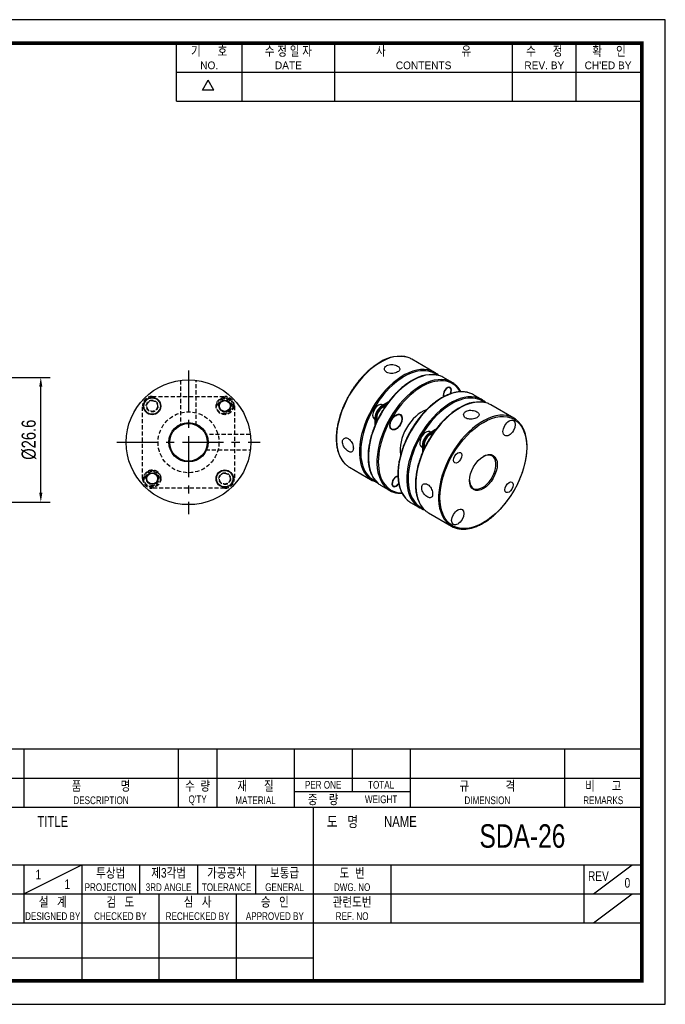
# Model space of a CAD drawing. Header units: millimetres. Extents: x 0 to 297, y 0 to 210.
# Tile 2 of 2: x 159 to 297, y 0 to 210. Entities that reach past the tile are written whole.
import ezdxf
from ezdxf.enums import TextEntityAlignment as Align

# ---------------------------------------------------------------- set-up
doc = ezdxf.new("R2010")
doc.units = ezdxf.units.MM
doc.header["$LTSCALE"] = 7
for name, pattern in [('CENTER', [2, 1.25, -0.25, 0.25, -0.25]), ('DASHED', [0.75, 0.5, -0.25]), ('HIDDEN2', [0.1875, 0.125, -0.0625])]:
    doc.linetypes.add(name, pattern=pattern)
doc.layers.get('0').update_dxf_attribs({"linetype": 'CONTINUOUS'})
doc.layers.get('Defpoints').update_dxf_attribs({"linetype": 'CONTINUOUS'})
for name, color, linetype in [('BM', 2, 'CONTINUOUS'), ('CT', 1, 'CENTER'), ('D', 7, 'CONTINUOUS'), ('DIM', 7, 'CONTINUOUS'), ('HD', 4, 'DASHED')]:
    doc.layers.add(name, color=color, linetype=linetype)
doc.styles.get("Standard").update_dxf_attribs({"font": 'Gulim.ttf', "width": 0.8, "height": 3})
doc.dimstyles.new('LIM', dxfattribs={"dimtxt": 2, "dimasz": 2, "dimexe": 2, "dimexo": 1, "dimgap": 1, "dimtad": 1, "dimdec": 3, "dimzin": 9, "dimdsep": 46, "dimtxsty": 'Standard', "dimcen": 3, "dimclrd": 1, "dimclre": 1, "dimadec": 0, "dimazin": 0, "dimtfac": 1, "dimtdec": 3, "dimtmove": 0, "dimatfit": 3, "dimfxl": 0, "dimtolj": 1, "dimtzin": 0, "dimarcsym": 0})

# ---------------------------------------------------------------- blocks, each defined once
blk = doc.blocks.new('*D10')
at = {"layer": 'Defpoints', "color": 0}
for p in [(145.91, 133.71), (163.8, 133.71), (145.91, 107.11)]:
    blk.add_point(p, dxfattribs=at)
at = {"layer": 'DIM', "color": 1, "lineweight": -2}
for p, q in [((146.91, 133.71), (165.8, 133.71)), ((163.8, 109.11), (163.8, 131.71)), ((146.91, 107.11), (165.8, 107.11))]:
    blk.add_line(p, q, dxfattribs=at)
at = {"layer": 'DIM', "color": 1}
for points in [[(163.47, 131.71), (164.14, 131.71), (163.8, 133.71)], [(163.47, 109.11), (164.14, 109.11), (163.8, 107.11)]]:
    blk.add_solid(points, dxfattribs=at)
at = {"layer": 'DIM', "color": 0, "insert": (161.27, 120.41), "char_height": 3, "attachment_point": 5, "rotation": 90}
blk.add_mtext('\\A1;%%c26.6', dxfattribs=at)

msp = doc.modelspace()

# ---------------------------------------------------------------- linework, layer by layer
for p, q in [((192.71392, 192.64074), (192.71392, 205)), ((206.72109, 192.64074), (206.72109, 205)), ((226.49591, 192.64074), (226.49591, 205)), ((264.39765, 192.64074), (264.39765, 205)), ((277.99284, 192.64074), (277.99284, 205)), ((192.71392, 198.82037), (291.58802, 198.82037)), ((198.25647, 194.97648), (199.49239, 197.11716)), ((200.72832, 194.97648), (199.49239, 197.11716)), ((200.72832, 194.97648), (198.25647, 194.97648)), ((192.71392, 192.64074), (291.58802, 192.64074)), ((292, 54.43705), (147.8086, 54.43705)), ((160.16787, 54.43705), (160.16787, 42.07779)), ((193.1259, 54.43705), (193.1259, 42.07779)), ((201.36541, 54.43705), (201.36541, 42.07779)), ((217.84443, 54.43705), (217.84443, 42.07779)), ((230.20369, 54.43705), (230.20369, 45.37359)), ((242.56295, 54.43705), (242.56295, 42.07779)), ((275.52098, 54.43705), (275.52098, 42.07779)), ((147.8086, 48.25742), (292, 48.25742)), ((217.84443, 45.37359), (242.56295, 45.37359)), ((147.8086, 42.07779), (292, 42.07779)), ((221.96418, 5), (221.96418, 42.07779)), ((147.8086, 29.71852), (292, 29.71852)), ((160.16787, 23.53889), (172.52713, 29.71852)), ((160.16787, 29.71852), (160.16787, 17.35926)), ((172.52713, 29.71852), (172.52713, 5)), ((184.88639, 29.71852), (184.88639, 23.53889)), ((197.24565, 29.71852), (197.24565, 23.53889)), ((209.60492, 29.71852), (209.60492, 23.53889)), ((238.4432, 29.71852), (238.4432, 17.35926)), ((279.64074, 29.71852), (279.64074, 17.35926)), ((281.70061, 23.53889), (289.94012, 29.71852)), ((147.8086, 23.53889), (221.96418, 23.53889)), ((189.00615, 23.53889), (189.00615, 5)), ((205.48516, 23.53889), (205.48516, 5)), ((221.96418, 23.53889), (292, 23.53889)), ((281.70061, 17.35926), (289.94012, 23.53889)), ((147.8086, 17.35926), (292, 17.35926)), ((147.8086, 9.87984), (221.96418, 9.87984))]:
    msp.add_line(p, q)
msp.add_lwpolyline([(297, 210), (0, 210), (0, 0), (297, 0)], close=True)
msp.add_lwpolyline([(292, 205, 0.8, 0.8, 0), (5, 205, 0.8, 0.8, 0), (5, 5, 0.8, 0.8, 0), (292, 5, 0.8, 0.8, 0)], format="xyseb", close=True)
at = {"layer": 'BM', "linetype": 'Continuous'}
for p, q in [((247.80058, 134.78088), (242.92154, 137.59779)), ((247.41236, 134.31218), (247.34951, 134.34847)), ((251.54824, 132.61716), (249.70976, 133.67861)), ((251.09717, 131.49193), (250.85222, 131.63336)), ((237.90536, 128.40512), (236.53162, 127.612)), ((249.70222, 129.6415), (249.7728, 129.60075)), ((257.9122, 128.94293), (256.07372, 130.00437)), ((236.53162, 127.612), (236.74376, 127.48952)), ((236.82453, 127.78111), (236.692, 127.85763)), ((237.59008, 127.97815), (236.74376, 127.48952)), ((264.70043, 125.02374), (259.82139, 127.84066)), ((234.942, 124.82654), (235.08206, 124.74568)), ((235.08206, 125.10127), (235.08206, 123.5148)), ((235.08206, 125.10127), (235.29419, 124.97879)), ((235.29419, 124.97879), (235.29419, 124.00239)), ((240.43966, 125.69391), (240.13966, 125.86712)), ((238.38966, 122.83603), (238.68966, 122.66282)), ((246.93616, 121.94316), (246.50362, 122.19288)), ((248.01699, 122.56717), (246.64325, 121.77404)), ((247.70171, 122.1402), (246.85538, 121.65157)), ((246.64325, 121.77404), (246.85538, 121.65157)), ((244.75362, 119.16179), (245.19368, 118.90773)), ((245.19368, 119.26332), (245.19368, 117.67685)), ((245.19368, 119.26332), (245.40581, 119.14084)), ((245.40581, 119.14084), (245.40581, 118.16444)), ((229.62154, 114.56152), (234.50058, 111.7446)), ((234.64952, 112.35144), (234.71064, 112.31616)), ((239.97381, 112.62609), (239.90223, 112.66742)), ((236.40976, 110.64233), (238.24824, 109.58089)), ((238.75223, 110.67556), (238.99718, 110.53414)), ((242.77372, 106.9681), (244.6122, 105.90665)), ((246.52139, 104.80438), (251.40043, 101.98747))]:
    msp.add_line(p, q, dxfattribs=at)
for centre, radius in [((195.30754, 119.86572), 13.3), ((187.5541, 127.59791), 1.85), ((187.5541, 127.59791), 1.75), ((203.05036, 127.60854), 1.25), ((203.05036, 127.60854), 1.15), ((195.30754, 119.86572), 4.2), ((195.30754, 119.86572), 4), ((203.03972, 112.11228), 1.85), ((203.03972, 112.11228), 1.75), ((187.56472, 112.1229), 1.25), ((187.56472, 112.1229), 1.15)]:
    msp.add_circle(centre, radius, dxfattribs=at)
for centre, radius, start, end in [((240.2505, 130.94564), 7.25795, 74.8890443, 124.1941739), ((247.03873, 127.02645), 7.25795, 74.8890443, 124.1941739), ((257.15035, 121.1885), 7.25795, 74.8890443, 124.1941739), ((240.91955, 116.23203), 7.25696, 254.8730549, 269.819968)]:
    msp.add_arc(centre, radius, start, end, dxfattribs=at)
for centre, major_axis, start_param, end_param in [((236.27154, 126.07965), (-6.65, -11.51814), 3.249588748, 6.180789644), ((236.27154, 126.07965), (-6.65, -11.51814), 3.141592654, 3.249588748), ((241.15058, 123.26274), (6.65, 11.51814), 0.107811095, 3.039838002), ((241.292, 123.18109), (-6.55, -11.34493), 3.069378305, 6.283185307), ((243.05976, 122.16047), (-6.65, -11.51814), 3.249588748, 6.180789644), ((241.15058, 123.26274), (6.65, 11.51814), 0, 0.107811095), ((241.15058, 123.26274), (6.65, 11.51814), 6.17924425, 6.283185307), ((244.89824, 121.09902), (6.65, 11.51814), 0.107292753, 3.037651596), ((245.03966, 121.01737), (-6.55, -11.34493), 2.828331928, 6.283185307), ((243.05976, 122.16047), (-6.65, -11.51814), 3.141592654, 3.249588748), ((244.89824, 121.09902), (6.65, 11.51814), 0, 0.107292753), ((244.89824, 121.09902), (6.65, 11.51814), 6.181430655, 6.283185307), ((249.42372, 118.48624), (-6.65, -11.51814), 3.249421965, 6.178611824), ((251.2622, 117.42479), (6.65, 11.51814), 0.107811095, 3.039838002), ((250.52217, 130.49601), (0.625, 1.08253), 0, 2.830674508), ((250.52217, 130.49601), (0.575, 0.99593), 0, 2.87734637), ((250.52217, 130.49601), (0.575, 0.99593), 4.729356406, 6.283185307), ((250.52217, 130.49601), (0.625, 1.08253), 4.778577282, 6.283185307), ((249.42372, 118.48624), (-6.65, -11.51814), 3.141592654, 3.249421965), ((235.817, 126.34208), (-0.875, -1.51554), 3.141592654, 6.283185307), ((251.40362, 117.34314), (-6.55, -11.34493), 3.069378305, 6.283185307), ((253.17139, 116.32252), (-6.65, -11.51814), 3.249588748, 6.180789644), ((251.2622, 117.42479), (6.65, 11.51814), 0, 0.107811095), ((251.2622, 117.42479), (6.65, 11.51814), 6.17924425, 6.283185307), ((253.17139, 116.32252), (-6.65, -11.51814), 3.141592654, 3.249588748), ((236.53162, 125.93818), (1.025, 1.77535), 0.785398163, 2.35619449), ((236.74376, 125.8157), (1.025, 1.77535), 0.785398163, 2.35619449), ((236.73624, 125.81136), (0.925, 1.60215), 0.38372872, 2.762521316), ((245.03966, 121.01737), (-3.25, -5.62917), 3.706966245, 5.714606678), ((258.05043, 113.50561), (6.65, 11.51814), 0.107811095, 3.039838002), ((258.05043, 113.50561), (6.65, 11.51814), 0, 0.107811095), ((258.05043, 113.50561), (6.65, 11.51814), 6.17924425, 6.283185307), ((245.92862, 120.50413), (-0.925, -1.60215), 2.959742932, 6.283185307), ((246.64325, 120.10023), (1.025, 1.77535), 0.785398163, 2.35619449), ((246.85538, 119.97775), (1.025, 1.77535), 0.785398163, 2.35619449), ((246.84786, 119.97341), (0.925, 1.60215), 0.38372872, 2.762521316), ((245.92862, 120.50413), (-0.925, -1.60215), 0, 0.188815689), ((258.05043, 113.50561), (-2, -3.4641), 0, 3.902293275), ((236.27154, 126.07965), (-6.65, -11.51814), 6.180789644, 6.283185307), ((241.15058, 123.26274), (6.65, 11.51814), 3.039838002, 3.248885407), ((241.292, 123.18109), (-6.55, -11.34493), 0, 0.072759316), ((239.57218, 111.53007), (0.625, 1.08253), 0.310186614, 4.640325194), ((239.57218, 111.53007), (0.575, 0.99593), 0.258228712, 4.696499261), ((258.05043, 113.50561), (-2, -3.4641), 5.522484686, 6.283185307), ((243.05976, 122.16047), (-6.65, -11.51814), 6.180789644, 6.283185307), ((244.89824, 121.09902), (6.65, 11.51814), 3.037651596, 3.249403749), ((245.03966, 121.01737), (-6.55, -11.34493), 0, 0.31290589), ((249.42372, 118.48624), (-6.65, -11.51814), 6.178611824, 6.283185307), ((251.2622, 117.42479), (6.65, 11.51814), 3.039838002, 3.248885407), ((251.40362, 117.34314), (-6.55, -11.34493), 0, 0.072759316), ((253.17139, 116.32252), (-6.65, -11.51814), 6.180789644, 6.283185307), ((258.05043, 113.50561), (6.65, 11.51814), 3.039838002, 3.248885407)]:
    msp.add_ellipse(centre, major_axis=major_axis, ratio=0.577350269, start_param=start_param, end_param=end_param, dxfattribs=at)
for centre, major_axis in [((239.56466, 124.17837), (0.925, 1.60215)), ((258.19185, 113.42396), (-6.55, -11.34493)), ((239.56466, 124.17837), (0.875, 1.51554)), ((263.67436, 122.90259), (-0.925, -1.60215)), ((252.71685, 116.58495), (0.625, 1.08253)), ((258.19185, 113.42396), (2.1, 3.63731)), ((263.66685, 110.26296), (0.625, 1.08253)), ((252.72437, 103.93665), (-0.925, -1.60215))]:
    msp.add_ellipse(centre, major_axis=major_axis, ratio=0.577350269, dxfattribs=at)
for points, knots in [([(236.17154, 136.94896), (236.08887, 136.90066), (235.8854, 136.78126), (235.51649, 136.54817), (235.09384, 136.25895), (234.67007, 135.94656), (234.25066, 135.6147), (233.83522, 135.26323), (233.4249, 134.89311), (233.02044, 134.50505), (232.62268, 134.09985), (232.23239, 133.67835), (231.85036, 133.24141), (231.47735, 132.78992), (231.11412, 132.3248), (230.7614, 131.84701), (230.41988, 131.3575), (230.09027, 130.85727), (229.77322, 130.34735), (229.46937, 129.82876), (229.17935, 129.30255), (228.90374, 128.76979), (228.6431, 128.23157), (228.39796, 127.68896), (228.16882, 127.14306), (227.95615, 126.59498), (227.76039, 126.04582), (227.58195, 125.49669), (227.42119, 124.9487), (227.27846, 124.40295), (227.15406, 123.86053), (227.04826, 123.32254), (226.96129, 122.79007), (226.89335, 122.26418), (226.84461, 121.74594), (226.8152, 121.23639), (226.8052, 120.73656), (226.81467, 120.24748), (226.84362, 119.77014), (226.89205, 119.30553), (226.95988, 118.85463), (227.04702, 118.41838), (227.1533, 117.99772), (227.27855, 117.59355), (227.4225, 117.20677), (227.58486, 116.83821), (227.76526, 116.48874), (227.96333, 116.159), (228.17845, 115.85015), (228.41065, 115.56124), (228.6573, 115.29887), (228.84717, 115.11651), (228.94588, 115.03869), (228.95833, 115.0289)], [0, 0, 0, 0, 0.010632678, 0.030808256, 0.050982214, 0.071153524, 0.091321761, 0.111486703, 0.13164829, 0.151806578, 0.171961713, 0.192113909, 0.212263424, 0.232410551, 0.252555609, 0.272698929, 0.292840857, 0.312981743, 0.333121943, 0.353261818, 0.373401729, 0.393541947, 0.413682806, 0.433824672, 0.453967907, 0.474112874, 0.494259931, 0.514409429, 0.534561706, 0.554717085, 0.574875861, 0.595038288, 0.615204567, 0.635374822, 0.655549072, 0.675727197, 0.695908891, 0.716093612, 0.736280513, 0.756468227, 0.77665454, 0.796837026, 0.817012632, 0.837177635, 0.857327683, 0.877457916, 0.897563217, 0.917638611, 0.937679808, 0.957683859, 0.977649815, 0.997579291, 1, 1, 1, 1]), ([(239.89923, 136.12958), (239.76923, 136.20463), (239.61508, 136.27119), (239.44964, 136.32323), (239.28423, 136.37526), (239.10299, 136.41418), (238.92073, 136.43557), (238.73755, 136.45707), (238.5483, 136.46139), (238.36842, 136.44663), (238.18792, 136.43183), (238.01186, 136.39733), (237.85494, 136.34484), (237.69884, 136.29263), (237.55737, 136.22113), (237.44241, 136.13615), (237.3281, 136.05165), (237.23683, 135.95153), (237.17603, 135.84483), (237.11509, 135.73787), (237.08307, 135.62144), (237.08251, 135.50642), (237.08195, 135.39063), (237.11326, 135.27316), (237.17393, 135.16512), (237.23464, 135.05703), (237.32645, 134.95545), (237.44177, 134.86976), (237.55636, 134.78463), (237.69732, 134.71285), (237.85291, 134.66022), (238.008, 134.60776), (238.18186, 134.57285), (238.36024, 134.55719), (238.53953, 134.54145), (238.72831, 134.54466), (238.91121, 134.56503), (239.09509, 134.5855), (239.27813, 134.62381), (239.44513, 134.67554), (239.61165, 134.72712), (239.76685, 134.79344), (239.89766, 134.86845), (240.02763, 134.94296), (240.13712, 135.02811), (240.21714, 135.1173), (240.29716, 135.20649), (240.34994, 135.30221), (240.37127, 135.39793), (240.39275, 135.49429), (240.38296, 135.59338), (240.34268, 135.68862), (240.30226, 135.78418), (240.23, 135.87859), (240.13182, 135.96509), (240.06584, 136.02322), (239.98731, 136.07872), (239.89923, 136.12958)], [0, 0, 0, 0, 0.053412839, 0.053412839, 0.053412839, 0.106807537, 0.106807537, 0.106807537, 0.160474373, 0.160474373, 0.160474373, 0.214337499, 0.214337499, 0.214337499, 0.267920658, 0.267920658, 0.267920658, 0.321189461, 0.321189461, 0.321189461, 0.374586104, 0.374586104, 0.374586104, 0.428347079, 0.428347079, 0.428347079, 0.482143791, 0.482143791, 0.482143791, 0.535589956, 0.535589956, 0.535589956, 0.588857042, 0.588857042, 0.588857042, 0.642396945, 0.642396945, 0.642396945, 0.696231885, 0.696231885, 0.696231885, 0.749916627, 0.749916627, 0.749916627, 0.803239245, 0.803239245, 0.803239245, 0.856553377, 0.856553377, 0.856553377, 0.910231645, 0.910231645, 0.910231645, 0.964093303, 0.964093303, 0.964093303, 1, 1, 1, 1]), ([(242.95976, 133.02978), (242.87709, 132.98148), (242.67362, 132.86208), (242.30472, 132.62898), (241.88206, 132.33976), (241.45829, 132.02738), (241.03889, 131.69551), (240.62344, 131.34405), (240.21313, 130.97393), (239.80867, 130.58586), (239.4109, 130.18067), (239.02061, 129.75917), (238.63858, 129.32223), (238.26558, 128.87074), (237.90235, 128.40562), (237.54962, 127.92782), (237.20811, 127.43831), (236.87849, 126.93809), (236.56144, 126.42817), (236.2576, 125.90957), (235.96758, 125.38337), (235.69196, 124.85061), (235.43132, 124.31238), (235.18618, 123.76977), (234.95704, 123.22388), (234.74437, 122.6758), (234.54862, 122.12664), (234.37017, 121.57751), (234.20942, 121.02952), (234.06669, 120.48376), (233.94229, 119.94135), (233.83648, 119.40336), (233.74952, 118.87088), (233.68158, 118.345), (233.63284, 117.82675), (233.60342, 117.3172), (233.59342, 116.81738), (233.60289, 116.32829), (233.63185, 115.85096), (233.68027, 115.38635), (233.74811, 114.93544), (233.83524, 114.4992), (233.94153, 114.07853), (234.06677, 113.67437), (234.21073, 113.28759), (234.37309, 112.91903), (234.55349, 112.56955), (234.75156, 112.23981), (234.96667, 111.93096), (235.19888, 111.64205), (235.44553, 111.37969), (235.6354, 111.19732), (235.73411, 111.11951), (235.74655, 111.10971)], [0, 0, 0, 0, 0.010632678, 0.030808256, 0.050982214, 0.071153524, 0.091321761, 0.111486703, 0.13164829, 0.151806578, 0.171961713, 0.192113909, 0.212263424, 0.232410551, 0.252555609, 0.272698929, 0.292840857, 0.312981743, 0.333121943, 0.353261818, 0.373401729, 0.393541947, 0.413682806, 0.433824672, 0.453967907, 0.474112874, 0.494259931, 0.514409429, 0.534561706, 0.554717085, 0.574875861, 0.595038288, 0.615204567, 0.635374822, 0.655549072, 0.675727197, 0.695908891, 0.716093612, 0.736280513, 0.756468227, 0.77665454, 0.796837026, 0.817012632, 0.837177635, 0.857327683, 0.877457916, 0.897563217, 0.917638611, 0.937679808, 0.957683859, 0.977649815, 0.997579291, 1, 1, 1, 1]), ([(248.68514, 134.11803), (248.65755, 134.1443), (248.58856, 134.20781), (248.52031, 134.26429), (248.47211, 134.30395)], [0.98779143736, 0.98779143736, 0.98779143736, 0.98779143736, 0.99268286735, 1, 1, 1, 1]), ([(255.2963, 130.3593), (255.27681, 130.36684), (255.15586, 130.41351), (254.89827, 130.48523), (254.54717, 130.56345), (254.18085, 130.61612), (253.80598, 130.64417), (253.4217, 130.64723), (253.02922, 130.62531), (252.62924, 130.5784), (252.22265, 130.50657), (251.81031, 130.40997), (251.39311, 130.28879), (250.97194, 130.1433), (250.5477, 129.97382), (250.12128, 129.78072), (249.69357, 129.56444), (249.26546, 129.32544), (248.83781, 129.06426), (248.41152, 128.78144), (247.98743, 128.47761), (247.56639, 128.15339), (247.14925, 127.80947), (246.73685, 127.44656), (246.33, 127.06542), (245.92952, 126.66683), (245.53621, 126.2516), (245.15086, 125.82059), (244.77424, 125.37468), (244.4071, 124.91478), (244.05018, 124.44183), (243.7042, 123.95678), (243.36985, 123.46062), (243.04781, 122.95437), (242.73873, 122.43904), (242.44324, 121.91569), (242.16192, 121.38536), (241.89536, 120.84914), (241.6441, 120.30812), (241.40865, 119.76337), (241.18948, 119.21602), (240.98707, 118.66715), (240.80181, 118.11788), (240.6341, 117.56931), (240.48428, 117.02255), (240.35268, 116.4787), (240.23958, 115.93885), (240.14522, 115.40409), (240.06982, 114.8755), (240.01356, 114.35414), (239.97658, 113.84107), (239.95898, 113.33732), (239.96083, 112.84392), (239.98217, 112.36187), (240.02299, 111.89217), (240.08325, 111.43579), (240.16285, 110.9937), (240.26167, 110.56684), (240.37953, 110.15612), (240.5162, 109.76244), (240.67141, 109.38665), (240.8448, 109.02963), (241.03602, 108.69207), (241.24449, 108.37502), (241.47024, 108.07806), (241.71069, 107.80592), (241.92614, 107.5906), (242.05157, 107.48677), (242.09833, 107.44828)], [0, 0, 0, 0, 0.0024533, 0.017733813, 0.033032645, 0.048355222, 0.06370485, 0.079082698, 0.094488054, 0.109918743, 0.125371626, 0.140843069, 0.15632934, 0.171826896, 0.187332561, 0.202843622, 0.218357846, 0.233873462, 0.249388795, 0.264902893, 0.280415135, 0.29592512, 0.311432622, 0.32693755, 0.342439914, 0.357939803, 0.373437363, 0.38893278, 0.40442627, 0.419918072, 0.435408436, 0.450897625, 0.466385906, 0.481873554, 0.497360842, 0.512848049, 0.52833542, 0.543823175, 0.559311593, 0.574800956, 0.590291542, 0.605783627, 0.621277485, 0.63677338, 0.652271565, 0.667772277, 0.683275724, 0.698782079, 0.714291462, 0.729803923, 0.745319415, 0.760837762, 0.776358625, 0.79188145, 0.807405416, 0.822928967, 0.83845036, 0.853967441, 0.869477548, 0.884977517, 0.900463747, 0.915932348, 0.93137941, 0.946801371, 0.962195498, 0.977560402, 0.992896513, 1, 1, 1, 1]), ([(253.42506, 130.6441), (253.41723, 130.65842), (253.34669, 130.78621), (253.20645, 131.01968), (252.99133, 131.32854), (252.75913, 131.61743), (252.51248, 131.87986), (252.32132, 132.06328), (252.22138, 132.14201), (252.20746, 132.15295)], [0.8947845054, 0.8947845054, 0.8947845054, 0.8947845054, 0.8973067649, 0.9173764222, 0.9374118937, 0.9574102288, 0.9773704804, 0.9972942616, 1, 1, 1, 1]), ([(258.79677, 128.28008), (258.76917, 128.30635), (258.70019, 128.36986), (258.63194, 128.42634), (258.58374, 128.466)], [0.98779143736, 0.98779143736, 0.98779143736, 0.98779143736, 0.99268286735, 1, 1, 1, 1]), ([(253.07139, 127.19183), (252.98872, 127.14353), (252.78525, 127.02413), (252.41634, 126.79103), (251.99369, 126.50181), (251.56992, 126.18943), (251.15051, 125.85756), (250.73507, 125.50609), (250.32475, 125.13598), (249.9203, 124.74791), (249.52253, 124.34272), (249.13224, 123.92122), (248.75021, 123.48428), (248.3772, 123.03279), (248.01397, 122.56767), (247.66125, 122.08987), (247.31973, 121.60036), (246.99012, 121.10014), (246.67307, 120.59022), (246.36923, 120.07162), (246.0792, 119.54542), (245.80359, 119.01266), (245.54295, 118.47443), (245.29781, 117.93182), (245.06867, 117.38593), (244.856, 116.83785), (244.66024, 116.28869), (244.4818, 115.73956), (244.32104, 115.19157), (244.17831, 114.64581), (244.05391, 114.1034), (243.94811, 113.56541), (243.86114, 113.03293), (243.79321, 112.50705), (243.74447, 111.9888), (243.71505, 111.47925), (243.70505, 110.97943), (243.71452, 110.49034), (243.74348, 110.013), (243.7919, 109.5484), (243.85973, 109.09749), (243.94687, 108.66124), (244.05316, 108.24058), (244.1784, 107.83642), (244.32235, 107.44964), (244.48471, 107.08108), (244.66512, 106.7316), (244.86318, 106.40186), (245.0783, 106.09301), (245.3105, 105.8041), (245.55716, 105.54174), (245.74702, 105.35937), (245.84573, 105.28156), (245.85818, 105.27176)], [0, 0, 0, 0, 0.010632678, 0.030808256, 0.050982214, 0.071153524, 0.091321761, 0.111486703, 0.13164829, 0.151806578, 0.171961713, 0.192113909, 0.212263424, 0.232410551, 0.252555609, 0.272698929, 0.292840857, 0.312981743, 0.333121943, 0.353261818, 0.373401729, 0.393541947, 0.413682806, 0.433824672, 0.453967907, 0.474112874, 0.494259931, 0.514409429, 0.534561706, 0.554717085, 0.574875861, 0.595038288, 0.615204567, 0.635374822, 0.655549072, 0.675727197, 0.695908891, 0.716093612, 0.736280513, 0.756468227, 0.77665454, 0.796837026, 0.817012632, 0.837177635, 0.857327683, 0.877457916, 0.897563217, 0.917638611, 0.937679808, 0.957683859, 0.977649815, 0.997579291, 1, 1, 1, 1]), ([(256.79908, 126.37244), (256.66908, 126.4475), (256.51494, 126.51405), (256.34949, 126.56609), (256.18408, 126.61812), (256.00284, 126.65704), (255.82058, 126.67844), (255.6374, 126.69993), (255.44815, 126.70425), (255.26827, 126.6895), (255.08777, 126.6747), (254.91171, 126.64019), (254.7548, 126.58771), (254.59869, 126.5355), (254.45723, 126.464), (254.34226, 126.37902), (254.22795, 126.29452), (254.13668, 126.19439), (254.07588, 126.0877), (254.01494, 125.98074), (253.98292, 125.8643), (253.98236, 125.74928), (253.9818, 125.6335), (254.01311, 125.51602), (254.07378, 125.40798), (254.13449, 125.29989), (254.2263, 125.19831), (254.34163, 125.11263), (254.45621, 125.02749), (254.59718, 124.95571), (254.75276, 124.90309), (254.90785, 124.85063), (255.08171, 124.81571), (255.26009, 124.80005), (255.43938, 124.78432), (255.62816, 124.78753), (255.81107, 124.80789), (255.99494, 124.82836), (256.17798, 124.86668), (256.34498, 124.91841), (256.5115, 124.96999), (256.6667, 125.03631), (256.79752, 125.11131), (256.92748, 125.18583), (257.03697, 125.27097), (257.11699, 125.36016), (257.19701, 125.44936), (257.24979, 125.54508), (257.27113, 125.6408), (257.2926, 125.73716), (257.28281, 125.83624), (257.24253, 125.93149), (257.20211, 126.02704), (257.12986, 126.12145), (257.03167, 126.20795), (256.9657, 126.26608), (256.88716, 126.32159), (256.79908, 126.37244)], [0, 0, 0, 0, 0.053412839, 0.053412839, 0.053412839, 0.106807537, 0.106807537, 0.106807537, 0.160474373, 0.160474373, 0.160474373, 0.214337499, 0.214337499, 0.214337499, 0.267920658, 0.267920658, 0.267920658, 0.321189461, 0.321189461, 0.321189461, 0.374586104, 0.374586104, 0.374586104, 0.428347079, 0.428347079, 0.428347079, 0.482143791, 0.482143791, 0.482143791, 0.535589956, 0.535589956, 0.535589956, 0.588857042, 0.588857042, 0.588857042, 0.642396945, 0.642396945, 0.642396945, 0.696231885, 0.696231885, 0.696231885, 0.749916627, 0.749916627, 0.749916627, 0.803239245, 0.803239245, 0.803239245, 0.856553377, 0.856553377, 0.856553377, 0.910231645, 0.910231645, 0.910231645, 0.964093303, 0.964093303, 0.964093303, 1, 1, 1, 1]), ([(252.17384, 101.63407), (252.1948, 101.62595), (252.31694, 101.57879), (252.57585, 101.50659), (252.92699, 101.4284), (253.2933, 101.37572), (253.66817, 101.34767), (254.05245, 101.34461), (254.44494, 101.36654), (254.84491, 101.41345), (255.2515, 101.48527), (255.66384, 101.58187), (256.08104, 101.70305), (256.50221, 101.84854), (256.92645, 102.01803), (257.35287, 102.21112), (257.78058, 102.42741), (258.2087, 102.6664), (258.63634, 102.92759), (259.06263, 103.2104), (259.48673, 103.51423), (259.90776, 103.83845), (260.3249, 104.18237), (260.73731, 104.54528), (261.14416, 104.92642), (261.54463, 105.32502), (261.93794, 105.74024), (262.32329, 106.17125), (262.69991, 106.61716), (263.06705, 107.07706), (263.42397, 107.55002), (263.76995, 108.03506), (264.1043, 108.53122), (264.42634, 109.03747), (264.73542, 109.5528), (265.03092, 110.07616), (265.31223, 110.60648), (265.57879, 111.1427), (265.83005, 111.68373), (266.06551, 112.22847), (266.28467, 112.77583), (266.48709, 113.32469), (266.67234, 113.87397), (266.84006, 114.42253), (266.98987, 114.96929), (267.12147, 115.51315), (267.23457, 116.05299), (267.32893, 116.58775), (267.40433, 117.11634), (267.46059, 117.6377), (267.49758, 118.15077), (267.51518, 118.65452), (267.51332, 119.14792), (267.49198, 119.62997), (267.45116, 120.09967), (267.39091, 120.55605), (267.3113, 120.99814), (267.21248, 121.425), (267.09462, 121.83572), (266.95795, 122.22941), (266.80275, 122.60519), (266.62935, 122.96222), (266.43813, 123.29977), (266.22966, 123.61683), (266.00391, 123.91378), (265.76346, 124.18596), (265.54678, 124.40239), (265.42016, 124.50716), (265.37196, 124.54681)], [0, 0, 0, 0, 0.002636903, 0.017911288, 0.033203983, 0.048520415, 0.063863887, 0.079235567, 0.094634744, 0.110059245, 0.125505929, 0.140971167, 0.156451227, 0.171942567, 0.187442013, 0.202946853, 0.218454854, 0.233964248, 0.249473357, 0.264981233, 0.280487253, 0.295991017, 0.3114923, 0.326991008, 0.342487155, 0.357980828, 0.373472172, 0.388961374, 0.40444865, 0.419934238, 0.435418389, 0.450901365, 0.466383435, 0.481864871, 0.497345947, 0.512826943, 0.528308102, 0.543789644, 0.559271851, 0.574755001, 0.590239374, 0.605725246, 0.621212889, 0.636702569, 0.652194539, 0.667689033, 0.683186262, 0.698686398, 0.714189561, 0.7296958, 0.745205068, 0.760717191, 0.776231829, 0.791748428, 0.807266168, 0.822783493, 0.838298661, 0.853809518, 0.869313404, 0.884807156, 0.900287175, 0.915749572, 0.931190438, 0.946606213, 0.961994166, 0.977352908, 0.992682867, 1, 1, 1, 1]), ([(229.38086, 120.64697), (229.25085, 120.72203), (229.11615, 120.77063), (228.98839, 120.78907), (228.86065, 120.8075), (228.73637, 120.79633), (228.62678, 120.75721), (228.51664, 120.7179), (228.41836, 120.64932), (228.3413, 120.55782), (228.26398, 120.46602), (228.20595, 120.34859), (228.17307, 120.21581), (228.14036, 120.08371), (228.13166, 119.93276), (228.14789, 119.77566), (228.16403, 119.61944), (228.20522, 119.45284), (228.26732, 119.28918), (228.32959, 119.12511), (228.41451, 118.95946), (228.51393, 118.80498), (228.61401, 118.64947), (228.73148, 118.50094), (228.85544, 118.3709), (228.97946, 118.2408), (229.11337, 118.12557), (229.24526, 118.03449), (229.37629, 117.94401), (229.50891, 117.87487), (229.63225, 117.83289), (229.75518, 117.79105), (229.87229, 117.77504), (229.97497, 117.78663), (230.07817, 117.79827), (230.1697, 117.83813), (230.24343, 117.9037), (230.31755, 117.96962), (230.37579, 118.06341), (230.41439, 118.17803), (230.45288, 118.29233), (230.47293, 118.43057), (230.47327, 118.58143), (230.4736, 118.7313), (230.4545, 118.89775), (230.41715, 119.06675), (230.37982, 119.23573), (230.3232, 119.41187), (230.25088, 119.5802), (230.17808, 119.74965), (230.0873, 119.91583), (229.98462, 120.0644), (229.88161, 120.21344), (229.76368, 120.34885), (229.63965, 120.45869), (229.5563, 120.53251), (229.46895, 120.59611), (229.38086, 120.64697)], [0, 0, 0, 0, 0.053416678, 0.053416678, 0.053416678, 0.106815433, 0.106815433, 0.106815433, 0.160482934, 0.160482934, 0.160482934, 0.214341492, 0.214341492, 0.214341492, 0.26791917, 0.26791917, 0.26791917, 0.321186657, 0.321186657, 0.321186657, 0.374587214, 0.374587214, 0.374587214, 0.428353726, 0.428353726, 0.428353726, 0.482152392, 0.482152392, 0.482152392, 0.535595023, 0.535595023, 0.535595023, 0.588856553, 0.588856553, 0.588856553, 0.642394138, 0.642394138, 0.642394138, 0.696232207, 0.696232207, 0.696232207, 0.749922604, 0.749922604, 0.749922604, 0.803248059, 0.803248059, 0.803248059, 0.856559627, 0.856559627, 0.856559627, 0.910232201, 0.910232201, 0.910232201, 0.964090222, 0.964090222, 0.964090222, 1, 1, 1, 1]), ([(235.27399, 111.3912), (235.29495, 111.38308), (235.37158, 111.35349), (235.45511, 111.32714), (235.52061, 111.30844)], [0, 0, 0, 0, 0.00263690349, 0.01123771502, 0.01123771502, 0.01123771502, 0.01123771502]), ([(246.28071, 110.88983), (246.1507, 110.96489), (246.016, 111.0135), (245.88824, 111.03193), (245.7605, 111.05036), (245.63622, 111.03919), (245.52663, 111.00007), (245.4165, 110.96076), (245.31822, 110.89219), (245.24116, 110.80069), (245.16384, 110.70888), (245.1058, 110.59146), (245.07292, 110.45867), (245.04021, 110.32658), (245.03152, 110.17563), (245.04774, 110.01853), (245.06388, 109.8623), (245.10507, 109.69571), (245.16717, 109.53205), (245.22944, 109.36797), (245.31436, 109.20233), (245.41378, 109.04785), (245.51386, 108.89234), (245.63133, 108.74381), (245.75529, 108.61376), (245.87931, 108.48366), (246.01323, 108.36843), (246.14511, 108.27736), (246.27614, 108.18688), (246.40877, 108.11773), (246.5321, 108.07576), (246.65504, 108.03391), (246.77214, 108.01791), (246.87482, 108.02949), (246.97803, 108.04114), (247.06955, 108.08099), (247.14328, 108.14656), (247.2174, 108.21248), (247.27564, 108.30628), (247.31424, 108.4209), (247.35273, 108.5352), (247.37278, 108.67343), (247.37312, 108.82429), (247.37346, 108.97416), (247.35435, 109.14061), (247.31701, 109.30962), (247.27967, 109.4786), (247.22305, 109.65473), (247.15073, 109.82306), (247.07793, 109.99252), (246.98716, 110.1587), (246.88447, 110.30726), (246.78146, 110.45631), (246.66353, 110.59172), (246.53951, 110.70156), (246.45615, 110.77538), (246.3688, 110.83898), (246.28071, 110.88983)], [0, 0, 0, 0, 0.053416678, 0.053416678, 0.053416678, 0.106815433, 0.106815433, 0.106815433, 0.160482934, 0.160482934, 0.160482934, 0.214341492, 0.214341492, 0.214341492, 0.26791917, 0.26791917, 0.26791917, 0.321186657, 0.321186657, 0.321186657, 0.374587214, 0.374587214, 0.374587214, 0.428353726, 0.428353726, 0.428353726, 0.482152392, 0.482152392, 0.482152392, 0.535595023, 0.535595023, 0.535595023, 0.588856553, 0.588856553, 0.588856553, 0.642394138, 0.642394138, 0.642394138, 0.696232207, 0.696232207, 0.696232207, 0.749922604, 0.749922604, 0.749922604, 0.803248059, 0.803248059, 0.803248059, 0.856559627, 0.856559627, 0.856559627, 0.910232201, 0.910232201, 0.910232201, 0.964090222, 0.964090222, 0.964090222, 1, 1, 1, 1]), ([(245.38562, 105.55325), (245.40657, 105.54513), (245.48321, 105.51554), (245.56674, 105.48919), (245.63223, 105.47049)], [0, 0, 0, 0, 0.00263690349, 0.01123771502, 0.01123771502, 0.01123771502, 0.01123771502])]:
    msp.add_open_spline(points, degree=3, knots=knots, dxfattribs=at)
at = {"layer": 'CT'}
for p, q in [((195.30754, 135.16572), (195.30754, 104.56572)), ((180.00754, 119.86572), (210.60754, 119.86572))]:
    msp.add_line(p, q, dxfattribs=at)
at = {"layer": 'HD', "linetype": 'HIDDEN2'}
for p, q in [((193.62721, 133.05915), (193.62721, 123.49567)), ((196.92721, 123.52446), (196.92721, 133.06739)), ((187.56472, 129.65854), (203.03972, 129.65854)), ((185.51472, 112.1229), (185.51472, 127.60854)), ((205.08972, 127.60854), (205.08972, 112.1229)), ((208.50243, 121.53451), (198.9428, 121.53451)), ((198.96114, 118.23451), (208.50779, 118.23451)), ((203.03972, 110.0729), (187.56472, 110.0729))]:
    msp.add_line(p, q, dxfattribs=at)
for centre, radius in [((187.5541, 127.59791), 1.25), ((187.5541, 127.59791), 1.15), ((203.05036, 127.60854), 1.85), ((203.05036, 127.60854), 1.75), ((195.30754, 119.86572), 6.5), ((187.56472, 112.1229), 1.85), ((187.56472, 112.1229), 1.75), ((203.03972, 112.11228), 1.25), ((203.03972, 112.11228), 1.15)]:
    msp.add_circle(centre, radius, dxfattribs=at)
for centre, radius, start, end in [((187.56472, 127.60854), 2.05, 90, 180), ((203.05036, 127.60854), 1.5, 255, 195), ((203.03972, 127.60854), 2.05, 0, 90), ((187.56472, 112.1229), 1.5, 255, 195), ((187.56472, 112.1229), 2.05, 180, 270), ((203.03972, 112.1229), 2.05, 270, 0)]:
    msp.add_arc(centre, radius, start, end, dxfattribs=at)

# ---------------------------------------------------------------- texts
at = {"layer": 'D', "width": 0.8}
for s, height, p in [('기      호', 2.059877, (199.71751, 203.3521)), ('수 정 일 자', 2.059877, (216.6085, 203.3521)), ('사                           유', 2.0598771, (245.44678, 203.3521)), ('수      정', 2.059877, (271.19524, 203.3521)), ('확     인', 2.059877, (284.99642, 203.3521)), ('품              명', 2.0598771, (176.64688, 46.60952)), ('수  량', 2.059877, (197.24565, 46.60952)), ('재      질', 2.059877, (209.60492, 46.60952)), ('PER ONE', 1.647902, (224.02406, 46.8155)), ('TOTAL', 1.647902, (236.38332, 46.8155)), ('규             격', 2.0598771, (259.04197, 46.60952)), ('비      고', 2.059877, (283.76049, 46.60952)), ('DESCRIPTION', 1.6479017, (176.64688, 43.5197)), ("Q'TY", 1.647902, (197.24565, 43.5197)), ('MATERIAL', 1.647902, (209.60492, 43.5197)), ('중    량', 2.059877, (224.02406, 43.72569)), ('WEIGHT', 1.647902, (236.38332, 43.72569)), ('DIMENSION', 1.647902, (259.04197, 43.5197)), ('REMARKS', 1.647902, (283.76049, 43.5197)), ('TITLE', 2.307062, (166.3475, 38.98797)), ('도   명', 2.307062, (228.14381, 38.98797)), ('NAME', 2.307062, (240.50307, 38.98797)), ('SDA-26', 5, (266.52795, 35.89816)), ('투상법', 2.059877, (178.70676, 28.07062)), ('제3각법', 2.059877, (191.06602, 28.07062)), ('가공공차', 2.059877, (203.42529, 28.07062)), ('보통급', 2.059877, (215.78455, 28.07062)), ('도  번', 2.059877, (230.20369, 28.07062)), ('1', 2.05988, (163.25768, 27.65865)), ('REV', 2.059877, (282.73055, 27.34967)), ('1', 2.05988, (169.43731, 25.59877)), ('PROJECTION', 1.647902, (178.70676, 24.98081)), ('3RD ANGLE', 1.647902, (191.06602, 24.98081)), ('TOLERANCE', 1.647902, (203.42529, 24.98081)), ('GENERAL', 1.647902, (215.78455, 24.98081)), ('DWG. NO', 1.647902, (230.20369, 24.98081)), ('0', 2.05988, (288.91018, 25.90775)), ('설   계', 2.059877, (166.3475, 21.89099)), ('검   도', 2.059877, (180.76664, 21.89099)), ('심   사', 2.059877, (197.24565, 21.89099)), ('승   인', 2.059877, (213.72467, 21.89099)), ('관련도번', 2.059877, (230.20369, 21.89099)), ('REF. NO', 1.647902, (230.20369, 18.80118))]:
    msp.add_text(s, height=height, dxfattribs=at).set_placement(p, align=Align.MIDDLE)
at = {"layer": 'D'}
for s, p in [('NO.', (199.71751, 200.26228)), ('DATE', (216.6085, 200.26228)), ('CONTENTS', (245.44678, 200.26228)), ('REV. BY', (271.19524, 200.26228)), ("CH'ED BY", (284.79043, 200.26228))]:
    msp.add_text(s, height=1.647902, dxfattribs=at).set_placement(p, align=Align.MIDDLE)
at = {"layer": 'D', "width": 0.8}
for s, height, p in [('DESIGNED BY', 1.6479017, (166.3475, 17.97719)), ('CHECKED BY', 1.647902, (180.76664, 17.97719)), ('RECHECKED BY', 1.6479017, (197.24565, 17.97719)), ('APPROVED BY', 1.6479017, (213.72467, 17.97719))]:
    msp.add_text(s, height=height, dxfattribs=at).set_placement(p, align=Align.CENTER)

# ---------------------------------------------------------------- dimensions: what is measured, and where the dimension line sits
at = {"layer": 'DIM'}
dim = msp.add_linear_dim(base=(163.80441, 133.71076), p1=(145.90883, 107.11076), p2=(145.90883, 133.71076), angle=90, text='%%c<>', dimstyle='LIM', dxfattribs=at)
dim.commit()
dim.dimension.update_dxf_attribs({"geometry": '*D10', "text_midpoint": (161.26646, 120.41076)})

doc.saveas('drawing.dxf')
